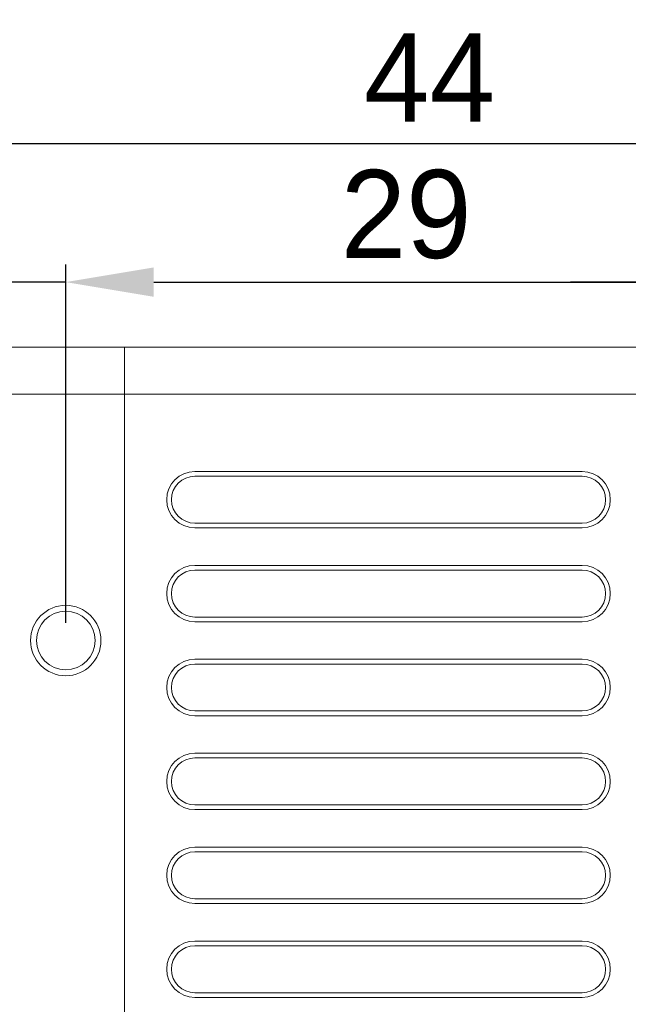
# Model space of a CAD drawing. Header units: millimetres. Extents: x 0 to 297, y 0 to 210.
# Tile 27 of 48: x 143 to 160, y 118 to 146. Entities that reach past the tile are written whole.
import ezdxf

# ---------------------------------------------------------------- set-up
doc = ezdxf.new("R2010")
doc.units = ezdxf.units.MM
doc.layers.add('1', color=7, linetype='Continuous', true_color=0xffffff)
doc.styles.add('LL', font='txt')
doc.dimstyles.new('ISO-25', dxfattribs={"dimtxt": 2.5, "dimasz": 2.5, "dimexe": 0.5, "dimexo": 0.5, "dimtad": 1, "dimlfac": 1.5, "dimtxsty": 'LL', "dimcen": 2.5, "dimadec": 0, "dimazin": 0, "dimtfac": 1, "dimtmove": 0, "dimatfit": 3, "dimfxl": 1, "dimarcsym": 0})

# ---------------------------------------------------------------- blocks, each defined once
blk = doc.blocks.new('*D16')
at = {"color": 0, "lineweight": -2, "transparency": 16777216}
for p, q in [((144.336, 129.021), (144.336, 139.198)), ((163.669, 129.021), (163.669, 139.198)), ((146.836, 138.698), (161.169, 138.698))]:
    blk.add_line(p, q, dxfattribs=at)
at = {"color": 0, "lineweight": 18, "transparency": 16777216}
for points in [[(146.836, 139.115), (146.836, 138.281), (144.336, 138.698)], [(161.169, 139.115), (161.169, 138.281), (163.669, 138.698)]]:
    blk.add_solid(points, dxfattribs=at)
at = {"layer": 'Defpoints', "color": 0, "lineweight": 18, "transparency": 16777216}
for p in [(163.669, 138.698), (144.336, 128.521), (163.669, 128.521)]:
    blk.add_point(p, dxfattribs=at)
at = {"color": 0, "lineweight": 18, "transparency": 16777216, "insert": (154.003, 140.615), "char_height": 2.5, "attachment_point": 5, "style": 'LL'}
blk.add_mtext('29', dxfattribs=at)
blk = doc.blocks.new('*D17')
at = {"color": 0, "lineweight": -2, "transparency": 16777216}
for p, q in [((163.669, 129.021), (163.669, 139.198)), ((169.336, 136.687), (169.336, 139.198)), ((161.169, 138.698), (158.669, 138.698)), ((163.669, 138.698), (169.336, 138.698)), ((171.836, 138.698), (179.863, 138.698))]:
    blk.add_line(p, q, dxfattribs=at)
at = {"color": 0, "lineweight": 18, "transparency": 16777216}
for points in [[(161.169, 139.115), (161.169, 138.281), (163.669, 138.698)], [(171.836, 139.115), (171.836, 138.281), (169.336, 138.698)]]:
    blk.add_solid(points, dxfattribs=at)
at = {"layer": 'Defpoints', "color": 0, "lineweight": 18, "transparency": 16777216}
for p in [(169.336, 138.698), (169.336, 136.187), (163.669, 128.521)]:
    blk.add_point(p, dxfattribs=at)
at = {"color": 0, "lineweight": 18, "transparency": 16777216, "insert": (177.099, 140.823), "char_height": 2.5, "attachment_point": 5, "style": 'LL'}
blk.add_mtext('8,5', dxfattribs=at)
blk = doc.blocks.new('*D18')
at = {"color": 0, "lineweight": -2, "transparency": 16777216}
for p, q in [((140.003, 137.221), (140.003, 143.134)), ((169.336, 136.687), (169.336, 143.134)), ((142.503, 142.634), (166.836, 142.634))]:
    blk.add_line(p, q, dxfattribs=at)
at = {"color": 0, "lineweight": 18, "transparency": 16777216}
for points in [[(142.503, 143.051), (142.503, 142.218), (140.003, 142.634)], [(166.836, 143.051), (166.836, 142.218), (169.336, 142.634)]]:
    blk.add_solid(points, dxfattribs=at)
at = {"layer": 'Defpoints', "color": 0, "lineweight": 18, "transparency": 16777216}
for p in [(169.336, 142.634), (140.003, 136.721), (169.336, 136.187)]:
    blk.add_point(p, dxfattribs=at)
at = {"color": 0, "lineweight": 18, "transparency": 16777216, "insert": (154.669, 144.509), "char_height": 2.5, "attachment_point": 5, "style": 'LL'}
blk.add_mtext('44', dxfattribs=at)
blk = doc.blocks.new('*D19')
at = {"color": 0, "lineweight": -2, "transparency": 16777216}
for p, q in [((140.003, 137.221), (140.003, 139.198)), ((144.336, 129.021), (144.336, 139.198)), ((137.503, 138.698), (129.508, 138.698)), ((144.336, 138.698), (140.003, 138.698)), ((146.836, 138.698), (149.336, 138.698))]:
    blk.add_line(p, q, dxfattribs=at)
at = {"color": 0, "lineweight": 18, "transparency": 16777216}
for points in [[(137.503, 139.115), (137.503, 138.281), (140.003, 138.698)], [(146.836, 139.115), (146.836, 138.281), (144.336, 138.698)]]:
    blk.add_solid(points, dxfattribs=at)
at = {"layer": 'Defpoints', "color": 0, "lineweight": 18, "transparency": 16777216}
for p in [(140.003, 138.698), (140.003, 136.721), (144.336, 128.521)]:
    blk.add_point(p, dxfattribs=at)
at = {"color": 0, "lineweight": 18, "transparency": 16777216, "insert": (132.255, 140.823), "char_height": 2.5, "attachment_point": 5, "style": 'LL'}
blk.add_mtext('6,5', dxfattribs=at)

msp = doc.modelspace()

# ---------------------------------------------------------------- linework, layer by layer
at = {"layer": '1', "color": 7, "linetype": 'Continuous', "lineweight": 13}
for p, q in [((140.136, 136.8541), (146.0026, 136.8541)), ((146.0026, 136.8541), (146.0026, 135.5208)), ((146.0026, 135.5208), (146.0026, 136.8541)), ((146.0026, 136.8541), (161.0026, 136.8541)), ((146.0026, 135.5208), (140.136, 135.5208)), ((146.0026, 92.1875), (146.0026, 135.5208)), ((161.0026, 135.5208), (146.0026, 135.5208)), ((146.0026, 92.1875), (146.0026, 135.5208)), ((148.0026, 133.3208), (159.0026, 133.3208)), ((159.0026, 133.1875), (148.0026, 133.1875)), ((148.0026, 131.8541), (159.0026, 131.8541)), ((159.0026, 131.7208), (148.0026, 131.7208)), ((148.0026, 130.6541), (159.0026, 130.6541)), ((159.0026, 130.5208), (148.0026, 130.5208)), ((148.0026, 129.1875), (159.0026, 129.1875)), ((159.0026, 129.0541), (148.0026, 129.0541)), ((148.0026, 127.9875), (159.0026, 127.9875)), ((159.0026, 127.8541), (148.0026, 127.8541)), ((148.0026, 126.5208), (159.0026, 126.5208)), ((159.0026, 126.3875), (148.0026, 126.3875)), ((148.0026, 125.3208), (159.0026, 125.3208)), ((159.0026, 125.1875), (148.0026, 125.1875)), ((148.0026, 123.8541), (159.0026, 123.8541)), ((159.0026, 123.7208), (148.0026, 123.7208)), ((148.0026, 122.6541), (159.0026, 122.6541)), ((159.0026, 122.5208), (148.0026, 122.5208)), ((148.0026, 121.1875), (159.0026, 121.1875)), ((159.0026, 121.0541), (148.0026, 121.0541)), ((148.0026, 119.9875), (159.0026, 119.9875)), ((159.0026, 119.8541), (148.0026, 119.8541)), ((148.0026, 118.5208), (159.0026, 118.5208)), ((159.0026, 118.3875), (148.0026, 118.3875))]:
    msp.add_line(p, q, dxfattribs=at)
for radius in [1, 0.8333]:
    msp.add_circle((144.336, 128.5208), radius, dxfattribs=at)
for centre, radius, start, end in [((148.0026, 132.5208), 0.8, 90, 270), ((148.0026, 132.5208), 0.6667, 90, 270), ((159.0026, 132.5208), 0.8, 270, 90), ((159.0026, 132.5208), 0.6667, 270, 90), ((148.0026, 129.8541), 0.8, 90, 270), ((159.0026, 129.8541), 0.8, 270, 90), ((148.0026, 129.8541), 0.6667, 90, 270), ((159.0026, 129.8541), 0.6667, 270, 90), ((148.0026, 127.1875), 0.8, 90, 270), ((148.0026, 127.1875), 0.6667, 90, 270), ((159.0026, 127.1875), 0.8, 270, 90), ((159.0026, 127.1875), 0.6667, 270, 90), ((148.0026, 124.5208), 0.8, 90, 270), ((159.0026, 124.5208), 0.8, 270, 90), ((148.0026, 124.5208), 0.6667, 90, 270), ((159.0026, 124.5208), 0.6667, 270, 90), ((148.0026, 121.8541), 0.8, 90, 270), ((148.0026, 121.8541), 0.6667, 90, 270), ((159.0026, 121.8541), 0.8, 270, 90), ((159.0026, 121.8541), 0.6667, 270, 90), ((148.0026, 119.1875), 0.8, 90, 270), ((159.0026, 119.1875), 0.8, 270, 90), ((148.0026, 119.1875), 0.6667, 90, 270), ((159.0026, 119.1875), 0.6667, 270, 90)]:
    msp.add_arc(centre, radius, start, end, dxfattribs=at)

# ---------------------------------------------------------------- dimensions: what is measured, and where the dimension line sits
at = {"lineweight": 18}
for base, p1, picture, middle in [((169.336, 142.6343), (140.0026, 136.7208), '*D18', (154.6693, 142.6343)), ((169.336, 138.6979), (163.6693, 128.5208), '*D17', (177.0994, 138.6979))]:
    dim = msp.add_linear_dim(base=base, p1=p1, p2=(169.336, 136.1875), dimstyle='ISO-25', dxfattribs=at)
    dim.commit()
    dim.dimension.update_dxf_attribs({"geometry": picture, "text_midpoint": middle, "dimtype": 160})
for base, p2, picture, middle in [((140.0026, 138.6979), (140.0026, 136.7208), '*D19', (132.2553, 140.8231)), ((163.6693, 138.6979), (163.6693, 128.5208), '*D16', (154.0026, 140.6149))]:
    dim = msp.add_linear_dim(base=base, p1=(144.336, 128.5208), p2=p2, dimstyle='ISO-25', dxfattribs=at)
    dim.commit()
    dim.dimension.update_dxf_attribs({"geometry": picture, "text_midpoint": middle})

doc.saveas('drawing.dxf')
